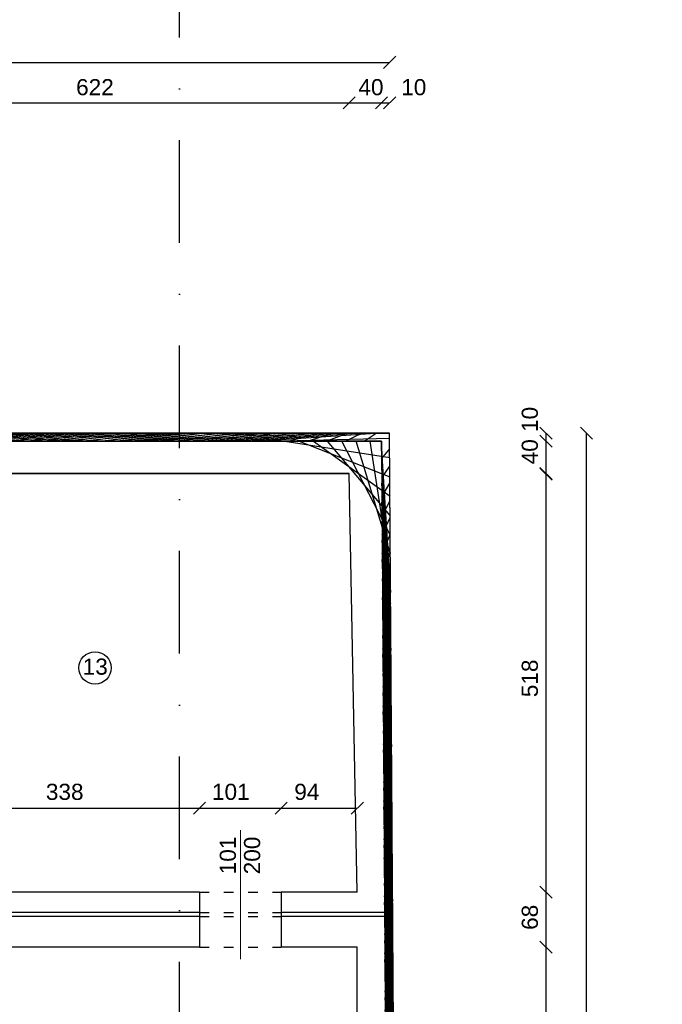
# Model space of a CAD drawing. Header units: millimetres. Extents: x 6814 to 76439, y 4251 to 11598.
# Tile 16 of 30: x 33444 to 34238, y 6493 to 7712. Entities that reach past the tile are written whole.
import ezdxf

# ---------------------------------------------------------------- set-up
doc = ezdxf.new("R2010")
doc.units = ezdxf.units.MM
doc.linetypes.add('ACAD_ISO03W100', pattern=[30, 12, -18])
doc.linetypes.add('DASHDOTX2', pattern=[50.8, 25.4, -12.7, 0, -12.7])
doc.layers.add('R-TAB', color=1, linetype='Continuous')
doc.styles.get("Standard").update_dxf_attribs({"font": 'arial.ttf'})
doc.dimstyles.new('ISO-25', dxfattribs={"dimtxt": 2.5, "dimasz": 2.5, "dimexe": 1.25, "dimexo": 0.625, "dimtad": 1, "dimtxsty": 'Standard', "dimcen": 2.5, "dimadec": 0, "dimazin": 0, "dimtfac": 1, "dimtmove": 0, "dimatfit": 3, "dimfxl": 1, "dimarcsym": 0})

# ---------------------------------------------------------------- blocks, each defined once
blk = doc.blocks.new('_Oblique')
at = {"color": 0, "linetype": 'ByBlock', "lineweight": -2}
blk.add_line((-0.5, -0.5), (0.5, 0.5), dxfattribs=at)
blk = doc.blocks.new('*D213')
at = {"color": 0, "lineweight": -2, "transparency": 16777216}
blk.add_line((33228.97398410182, 7608.786841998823), (33850.97398410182, 7608.786841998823), dxfattribs=at)
at = {"layer": 'Defpoints', "color": 0, "transparency": 16777216}
for p in [(33850.97398410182, 7608.786841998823), (33228.97398410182, 7190.132677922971), (33850.97398410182, 7150.132677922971)]:
    blk.add_point(p, dxfattribs=at)
at = {"color": 0, "lineweight": -2, "transparency": 16777216, "xscale": 15, "yscale": 15, "zscale": 15, "rotation": 180}
blk.add_blockref('_Oblique', (33228.97398410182, 7608.786841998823), dxfattribs=at)
at = {"color": 0, "lineweight": -2, "transparency": 16777216, "xscale": 15, "yscale": 15, "zscale": 15}
blk.add_blockref('_Oblique', (33850.97398410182, 7608.786841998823), dxfattribs=at)
at = {"color": 0, "transparency": 16777216, "insert": (33536.60799227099, 7627.930625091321), "char_height": 20, "attachment_point": 5}
blk.add_mtext('622', dxfattribs=at)
blk = doc.blocks.new('*D214')
at = {"color": 0, "lineweight": -2, "transparency": 16777216}
blk.add_line((33850.97398410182, 7608.786841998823), (33890.97398410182, 7608.786841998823), dxfattribs=at)
at = {"layer": 'Defpoints', "color": 0, "transparency": 16777216}
for p in [(33890.97398410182, 7608.786841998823), (33890.97398410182, 7190.132677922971), (33850.97398410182, 7150.132677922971)]:
    blk.add_point(p, dxfattribs=at)
at = {"color": 0, "lineweight": -2, "transparency": 16777216, "xscale": 15, "yscale": 15, "zscale": 15, "rotation": 180}
blk.add_blockref('_Oblique', (33850.97398410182, 7608.786841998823), dxfattribs=at)
at = {"color": 0, "lineweight": -2, "transparency": 16777216, "xscale": 15, "yscale": 15, "zscale": 15}
blk.add_blockref('_Oblique', (33890.97398410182, 7608.786841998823), dxfattribs=at)
at = {"color": 0, "transparency": 16777216, "insert": (33877.87321124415, 7627.930625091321), "char_height": 20, "attachment_point": 5}
blk.add_mtext('40', dxfattribs=at)
blk = doc.blocks.new('*D215')
at = {"color": 0, "lineweight": -2, "transparency": 16777216}
blk.add_line((32056.97398410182, 7658.786841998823), (33900.98869047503, 7658.786841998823), dxfattribs=at)
at = {"layer": 'Defpoints', "color": 0, "transparency": 16777216}
for p in [(33900.98869047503, 7658.786841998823), (33900.98869047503, 7200.132677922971), (32056.97398410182, 7190.132677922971)]:
    blk.add_point(p, dxfattribs=at)
at = {"color": 0, "lineweight": -2, "transparency": 16777216, "xscale": 15, "yscale": 15, "zscale": 15, "rotation": 180}
blk.add_blockref('_Oblique', (32056.97398410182, 7658.786841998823), dxfattribs=at)
at = {"color": 0, "lineweight": -2, "transparency": 16777216, "xscale": 15, "yscale": 15, "zscale": 15}
blk.add_blockref('_Oblique', (33900.98869047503, 7658.786841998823), dxfattribs=at)
at = {"color": 0, "transparency": 16777216, "insert": (32933.15525827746, 7677.930625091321), "char_height": 20, "attachment_point": 5}
blk.add_mtext('1844', dxfattribs=at)
blk = doc.blocks.new('*D235')
at = {"color": 0, "lineweight": -2, "transparency": 16777216}
blk.add_line((34094.38547478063, 7150.132677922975), (34094.38547478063, 7190.132677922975), dxfattribs=at)
at = {"layer": 'Defpoints', "color": 0, "transparency": 16777216}
for p in [(33890.97398410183, 7190.132677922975), (34094.38547478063, 7190.132677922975), (33850.97398410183, 7150.132677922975)]:
    blk.add_point(p, dxfattribs=at)
at = {"color": 0, "lineweight": -2, "transparency": 16777216, "xscale": 15, "yscale": 15, "zscale": 15}
for p, rotation in [((34094.38547478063, 7190.132677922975), 90), ((34094.38547478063, 7150.132677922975), 270)]:
    blk.add_blockref('_Oblique', p, dxfattribs=dict(at, rotation=rotation))
at = {"color": 0, "transparency": 16777216, "insert": (34074.3954726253, 7177.035022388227), "char_height": 20, "attachment_point": 5, "rotation": 90}
blk.add_mtext('40', dxfattribs=at)
blk = doc.blocks.new('*D236')
at = {"color": 0, "lineweight": -2, "transparency": 16777216}
blk.add_line((34094.38547811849, 6632.132677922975), (34094.38547811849, 7149.36076487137), dxfattribs=at)
at = {"layer": 'Defpoints', "color": 0, "transparency": 16777216}
for p in [(33850.98888573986, 7149.36076487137), (34094.38547811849, 7149.36076487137), (33860.97398410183, 6632.132677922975)]:
    blk.add_point(p, dxfattribs=at)
at = {"color": 0, "lineweight": -2, "transparency": 16777216, "xscale": 15, "yscale": 15, "zscale": 15}
for p, rotation in [((34094.38547811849, 7149.36076487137), 90), ((34094.38547811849, 6632.132677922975), 270)]:
    blk.add_blockref('_Oblique', p, dxfattribs=dict(at, rotation=rotation))
at = {"color": 0, "transparency": 16777216, "insert": (34074.3954726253, 6896.712758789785), "char_height": 20, "attachment_point": 5, "rotation": 90}
blk.add_mtext('518', dxfattribs=at)
blk = doc.blocks.new('*D237')
at = {"color": 0, "lineweight": -2, "transparency": 16777216}
blk.add_line((34094.38548145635, 6564.132678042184), (34094.38548145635, 6632.132677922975), dxfattribs=at)
at = {"layer": 'Defpoints', "color": 0, "transparency": 16777216}
for p in [(33860.97398410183, 6632.132677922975), (34094.38548145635, 6632.132677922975), (33860.97398410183, 6564.132678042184)]:
    blk.add_point(p, dxfattribs=at)
at = {"color": 0, "lineweight": -2, "transparency": 16777216, "xscale": 15, "yscale": 15, "zscale": 15}
for p, rotation in [((34094.38548145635, 6632.132677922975), 90), ((34094.38548145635, 6564.132678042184), 270)]:
    blk.add_blockref('_Oblique', p, dxfattribs=dict(at, rotation=rotation))
at = {"color": 0, "transparency": 16777216, "insert": (34074.39547596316, 6601.109848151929), "char_height": 20, "attachment_point": 5, "rotation": 90}
blk.add_mtext('68', dxfattribs=at)
blk = doc.blocks.new('*D238')
at = {"color": 0, "lineweight": -2, "transparency": 16777216}
blk.add_line((34094.38548336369, 6304.132677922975), (34094.38548336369, 6564.132681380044), dxfattribs=at)
at = {"layer": 'Defpoints', "color": 0, "transparency": 16777216}
for p in [(33860.97398410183, 6564.132681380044), (34094.38548336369, 6564.132681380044), (33860.97398410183, 6304.132677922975)]:
    blk.add_point(p, dxfattribs=at)
at = {"color": 0, "lineweight": -2, "transparency": 16777216, "xscale": 15, "yscale": 15, "zscale": 15}
for p, rotation in [((34094.38548336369, 6564.132681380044), 90), ((34094.38548336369, 6304.132677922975), 270)]:
    blk.add_blockref('_Oblique', p, dxfattribs=dict(at, rotation=rotation))
at = {"color": 0, "transparency": 16777216, "insert": (34074.39547596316, 6438.550391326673), "char_height": 20, "attachment_point": 5, "rotation": 90}
blk.add_mtext('260', dxfattribs=at)
blk = doc.blocks.new('*D242')
at = {"color": 0, "lineweight": -2, "transparency": 16777216}
blk.add_line((34144.38547859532, 5660.132677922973), (34144.38547859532, 7200.132677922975), dxfattribs=at)
at = {"layer": 'Defpoints', "color": 0, "transparency": 16777216}
for p in [(33890.98869047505, 7200.132677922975), (34144.38547859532, 7200.132677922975), (33900.97398410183, 5660.132677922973)]:
    blk.add_point(p, dxfattribs=at)
at = {"color": 0, "lineweight": -2, "transparency": 16777216, "xscale": 15, "yscale": 15, "zscale": 15}
for p, rotation in [((34144.38547859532, 7200.132677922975), 90), ((34144.38547859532, 5660.132677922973), 270)]:
    blk.add_blockref('_Oblique', p, dxfattribs=dict(at, rotation=rotation))
at = {"color": 0, "transparency": 16777216, "insert": (34124.3954726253, 6426.636289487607), "char_height": 20, "attachment_point": 5, "rotation": 90}
blk.add_mtext('1540', dxfattribs=at)
blk = doc.blocks.new('*D275')
at = {"color": 0, "lineweight": -2, "transparency": 16777216}
blk.add_line((33766.97398410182, 6736.211668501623), (33860.97398410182, 6736.211668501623), dxfattribs=at)
at = {"layer": 'Defpoints', "color": 0, "transparency": 16777216}
for p in [(33860.97398410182, 6736.211668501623), (33766.97398410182, 6632.132677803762), (33860.97398410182, 6632.132677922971)]:
    blk.add_point(p, dxfattribs=at)
at = {"color": 0, "lineweight": -2, "transparency": 16777216, "xscale": 15, "yscale": 15, "zscale": 15, "rotation": 180}
blk.add_blockref('_Oblique', (33766.97398410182, 6736.211668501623), dxfattribs=at)
at = {"color": 0, "lineweight": -2, "transparency": 16777216, "xscale": 15, "yscale": 15, "zscale": 15}
blk.add_blockref('_Oblique', (33860.97398410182, 6736.211668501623), dxfattribs=at)
at = {"color": 0, "transparency": 16777216, "insert": (33798.59621320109, 6756.201667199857), "char_height": 20, "attachment_point": 5}
blk.add_mtext('94', dxfattribs=at)
blk = doc.blocks.new('*D276')
at = {"color": 0, "lineweight": -2, "transparency": 16777216}
blk.add_line((33665.97398410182, 6736.211668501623), (33766.97398410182, 6736.211668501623), dxfattribs=at)
at = {"layer": 'Defpoints', "color": 0, "transparency": 16777216}
for p in [(33766.97398410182, 6736.211668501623), (33665.97398410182, 6632.132677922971), (33766.97398410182, 6632.132677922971)]:
    blk.add_point(p, dxfattribs=at)
at = {"color": 0, "lineweight": -2, "transparency": 16777216, "xscale": 15, "yscale": 15, "zscale": 15, "rotation": 180}
blk.add_blockref('_Oblique', (33665.97398410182, 6736.211668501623), dxfattribs=at)
at = {"color": 0, "lineweight": -2, "transparency": 16777216, "xscale": 15, "yscale": 15, "zscale": 15}
blk.add_blockref('_Oblique', (33766.97398410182, 6736.211668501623), dxfattribs=at)
at = {"color": 0, "transparency": 16777216, "insert": (33704.59621320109, 6756.201667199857), "char_height": 20, "attachment_point": 5}
blk.add_mtext('101', dxfattribs=at)
blk = doc.blocks.new('*D277')
at = {"color": 0, "lineweight": -2, "transparency": 16777216}
blk.add_line((33327.97398410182, 6736.211668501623), (33665.97398410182, 6736.211668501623), dxfattribs=at)
at = {"layer": 'Defpoints', "color": 0, "transparency": 16777216}
for p in [(33665.97398410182, 6736.211668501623), (33327.97398410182, 6632.132677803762), (33665.97398410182, 6632.132677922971)]:
    blk.add_point(p, dxfattribs=at)
at = {"color": 0, "lineweight": -2, "transparency": 16777216, "xscale": 15, "yscale": 15, "zscale": 15, "rotation": 180}
blk.add_blockref('_Oblique', (33327.97398410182, 6736.211668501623), dxfattribs=at)
at = {"color": 0, "lineweight": -2, "transparency": 16777216, "xscale": 15, "yscale": 15, "zscale": 15}
blk.add_blockref('_Oblique', (33665.97398410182, 6736.211668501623), dxfattribs=at)
at = {"color": 0, "transparency": 16777216, "insert": (33499.24173961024, 6756.201667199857), "char_height": 20, "attachment_point": 5}
blk.add_mtext('338', dxfattribs=at)
blk = doc.blocks.new('*D318')
at = {"color": 0, "lineweight": -2, "transparency": 16777216}
blk.add_line((34094.38547621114, 7190.132677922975), (34094.38547621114, 7200.132677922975), dxfattribs=at)
at = {"layer": 'Defpoints', "color": 0, "transparency": 16777216}
for p in [(33900.98869047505, 7200.132677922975), (34094.38547621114, 7200.132677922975), (33850.97398410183, 7190.132677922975)]:
    blk.add_point(p, dxfattribs=at)
at = {"color": 0, "lineweight": -2, "transparency": 16777216, "xscale": 15, "yscale": 15, "zscale": 15}
for p, rotation in [((34094.38547621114, 7200.132677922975), 90), ((34094.38547621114, 7190.132677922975), 270)]:
    blk.add_blockref('_Oblique', p, dxfattribs=dict(at, rotation=rotation))
at = {"color": 0, "transparency": 16777216, "insert": (34074.3954726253, 7217.035022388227), "char_height": 20, "attachment_point": 5, "rotation": 90}
blk.add_mtext('10', dxfattribs=at)
blk = doc.blocks.new('*D319')
at = {"color": 0, "lineweight": -2, "transparency": 16777216}
blk.add_line((33890.97398410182, 7608.786841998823), (33900.98869047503, 7608.786841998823), dxfattribs=at)
at = {"layer": 'Defpoints', "color": 0, "transparency": 16777216}
for p in [(33900.98869047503, 7608.786841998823), (33900.98869047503, 7200.132677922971), (33890.97398410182, 7190.132677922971)]:
    blk.add_point(p, dxfattribs=at)
at = {"color": 0, "lineweight": -2, "transparency": 16777216, "xscale": 15, "yscale": 15, "zscale": 15, "rotation": 180}
blk.add_blockref('_Oblique', (33890.97398410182, 7608.786841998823), dxfattribs=at)
at = {"color": 0, "lineweight": -2, "transparency": 16777216, "xscale": 15, "yscale": 15, "zscale": 15}
blk.add_blockref('_Oblique', (33900.98869047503, 7608.786841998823), dxfattribs=at)
at = {"color": 0, "transparency": 16777216, "insert": (33930.81564555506, 7627.930625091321), "char_height": 20, "attachment_point": 5}
blk.add_mtext('10', dxfattribs=at)

msp = doc.modelspace()

# ---------------------------------------------------------------- hatches: boundary and pattern name
h = msp.add_hatch()
h.set_pattern_fill('ANSI37', color=256, scale=5)
h.set_pattern_definition([(45, (-1177824529.633136, -935732770.1530455), (-11.22532015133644, 11.22532015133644), []), (135, (-1177824529.633136, -935732770.1530455), (-11.22532015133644, -11.22532015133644), [])])
h.paths.add_polyline_path([(33900.98869047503, 7200.132677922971), (33323.97398410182, 7200.132677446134), (33323.97398410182, 7190.132677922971), (33890.97398410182, 7190.132677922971), (33900.97398410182, 5670.132677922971), (33860.97398410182, 5670.132677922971), (33860.97398410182, 5660.132677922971), (33910.97188220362, 5660.456862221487)])

# ---------------------------------------------------------------- linework, layer by layer
at = {"linetype": 'DASHDOTX2', "lineweight": 30, "ltscale": 5}
msp.add_line((33641.02333627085, 5910.916699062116), (33641.02333627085, 7932.809998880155), dxfattribs=at)
at = {"lineweight": 30}
for p, q in [((33323.97398410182, 7200.132677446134), (33900.98869047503, 7200.132677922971)), ((33910.97398410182, 5660.132677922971), (33900.98869047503, 7200.132677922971)), ((33890.97398410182, 7190.132677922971), (33323.97398410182, 7190.132677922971)), ((33900.97398410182, 6607.132677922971), (33890.97398410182, 7190.132677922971)), ((33850.97398410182, 7150.132677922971), (33323.97398410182, 7150.132677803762)), ((33860.97398410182, 6632.132677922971), (33850.97398410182, 7150.132677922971)), ((33665.97398410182, 6632.132677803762), (33327.97398410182, 6632.132677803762)), ((33665.97398410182, 6632.132677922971), (33665.97398410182, 6564.132677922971)), ((33860.97398410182, 6632.132677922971), (33766.97398410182, 6632.132677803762)), ((33766.97398410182, 6632.132677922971), (33766.97398410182, 6564.132677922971)), ((33665.97398410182, 6607.132677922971), (33327.97398410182, 6607.132677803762)), ((33665.97398410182, 6602.132677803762), (33327.97398410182, 6602.132677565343)), ((33900.97398410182, 6607.132677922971), (33766.97398410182, 6607.132677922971)), ((33900.97398410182, 6602.132677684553), (33766.97398410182, 6602.132677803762)), ((33900.97398410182, 5670.132677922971), (33900.97398410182, 6602.132677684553)), ((33665.97398410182, 6564.132677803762), (33327.97398410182, 6564.132677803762)), ((33860.97398410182, 6564.132677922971), (33766.97398410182, 6564.132677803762)), ((33860.97398410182, 6304.132677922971), (33860.97398410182, 6564.13267804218))]:
    msp.add_line(p, q, dxfattribs=at)
for p, q in [((33323.97398410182, 7190.132677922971), (33890.97398410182, 7190.132677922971)), ((33890.97398410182, 7190.132677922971), (33900.97398410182, 6607.132677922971)), ((33323.97398410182, 7150.132677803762), (33850.97398410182, 7150.132677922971)), ((33860.97398410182, 6632.132677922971), (33766.97398410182, 6632.132677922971)), ((33900.97398410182, 6602.132677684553), (33900.97398410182, 6607.132677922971))]:
    msp.add_line(p, q)
at = {"lineweight": 20}
msp.add_line((33716.47398410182, 6708.902991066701), (33716.47398410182, 6549.522307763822), dxfattribs=at)
at = {"linetype": 'ACAD_ISO03W100', "lineweight": 30}
for p, q in [((33665.97398410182, 6632.132677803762), (33766.97398410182, 6632.132677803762)), ((33665.97398410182, 6607.132677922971), (33766.97398410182, 6607.132677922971)), ((33665.97398410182, 6602.132677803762), (33766.97398410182, 6602.132677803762)), ((33665.97398410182, 6564.132677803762), (33766.97398410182, 6564.132677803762))]:
    msp.add_line(p, q, dxfattribs=at)
msp.add_lwpolyline([(33323.97398410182, 7200.132677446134), (33323.97398410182, 7190.132677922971), (33890.97398410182, 7190.132677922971), (33900.97398410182, 5670.132677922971), (33860.97398410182, 5670.132677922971), (33860.97398410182, 5660.132677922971), (33910.97188220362, 5660.456862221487), (33900.98869047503, 7200.132677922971), (33323.97398410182, 7200.132677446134), (33323.97398410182, 7190.132677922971)])
msp.add_circle((33536.72129783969, 6909.638682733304), 20)

# ---------------------------------------------------------------- texts
at = {"attachment_point": 1}
for s, width, insert, char_height in [('\\pi170.25906;ISTNIEJĄCE WEJŚCIE', 600.8919314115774, (31180.7734869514, 7636.057128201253), 18), ('\\pi170.25906;ISTNIEJĄCE WEJŚCIE', 600.8919314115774, (31573.7734869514, 7636.057128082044), 18), ('\\pi170.25906;ISTNIEJĄCE WEJŚCIE', 600.8919314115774, (32987.37012467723, 7406.789688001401), 18), ('13', 68.36028754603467, (33521.46276507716, 6921.26257599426), 20)]:
    msp.add_mtext_dynamic_manual_height_columns(s, width=width, gutter_width=12.5, heights=[0], dxfattribs=dict(at, insert=insert, char_height=char_height))
at = {"lineweight": 20, "char_height": 20, "attachment_point": 1, "rotation": 90}
for s, insert in [('\\pt0;101', (33690.87540469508, 6654.314089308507)), ('\\pt20;200', (33720.88486633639, 6654.314089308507))]:
    msp.add_mtext_dynamic_manual_height_columns(s, width=37.211574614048, gutter_width=12.5, heights=[0], dxfattribs=dict(at, insert=insert))
at = {"layer": 'R-TAB', "color": 0, "ltscale": 24, "insert": (15544.92325592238, 7273.176980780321), "char_height": 30, "width": 2065.84350681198, "attachment_point": 1}
msp.add_mtext('\\pi772.57046;ELEWACJA POŁUDNIOWA', dxfattribs=at)

# ---------------------------------------------------------------- dimensions: what is measured, and where the dimension line sits
for base, p1, p2, override, picture, middle in [((33900.98869047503, 7658.786841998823), (32056.97398410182, 7190.132677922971), (33900.98869047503, 7200.132677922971), {"dimtxt": 20, "dimasz": 15, "dimdec": 0, "dimblk1": 'Oblique', "dimblk2": 'Oblique', "dimsah": 1, "dimse1": 1, "dimse2": 1, "dimtmove": 2}, '*D215', (32933.15525827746, 7677.930625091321)), ((33850.97398410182, 7608.786841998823), (33228.97398410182, 7190.132677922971), (33850.97398410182, 7150.132677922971), {"dimtxt": 20, "dimasz": 15, "dimblk1": 'Oblique', "dimblk2": 'Oblique', "dimsah": 1, "dimse1": 1, "dimse2": 1, "dimtmove": 2}, '*D213', (33536.60799227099, 7627.930625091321)), ((33890.97398410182, 7608.786841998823), (33850.97398410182, 7150.132677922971), (33890.97398410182, 7190.132677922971), {"dimtxt": 20, "dimasz": 15, "dimblk1": 'Oblique', "dimblk2": 'Oblique', "dimsah": 1, "dimse1": 1, "dimse2": 1, "dimtmove": 2}, '*D214', (33877.87321124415, 7627.930625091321)), ((33900.98869047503, 7608.786841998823), (33890.97398410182, 7190.132677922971), (33900.98869047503, 7200.132677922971), {"dimtxt": 20, "dimasz": 15, "dimdec": 0, "dimblk1": 'Oblique', "dimblk2": 'Oblique', "dimsah": 1, "dimse1": 1, "dimse2": 1, "dimtmove": 2}, '*D319', (33930.81564555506, 7627.930625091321)), ((33665.97398410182, 6736.211668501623), (33327.97398410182, 6632.132677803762), (33665.97398410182, 6632.132677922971), {"dimtxt": 20, "dimasz": 15, "dimblk1": 'Oblique', "dimblk2": 'Oblique', "dimsah": 1, "dimse1": 1, "dimse2": 1, "dimtmove": 2}, '*D277', (33499.24173961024, 6756.201667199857)), ((33766.97398410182, 6736.211668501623), (33665.97398410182, 6632.132677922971), (33766.97398410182, 6632.132677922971), {"dimtxt": 20, "dimasz": 15, "dimblk1": 'Oblique', "dimblk2": 'Oblique', "dimsah": 1, "dimse1": 1, "dimse2": 1, "dimtmove": 2}, '*D276', (33704.59621320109, 6756.201667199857)), ((33860.97398410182, 6736.211668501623), (33766.97398410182, 6632.132677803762), (33860.97398410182, 6632.132677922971), {"dimtxt": 20, "dimasz": 15, "dimblk1": 'Oblique', "dimblk2": 'Oblique', "dimsah": 1, "dimse1": 1, "dimse2": 1, "dimtmove": 2}, '*D275', (33798.59621320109, 6756.201667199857))]:
    dim = msp.add_linear_dim(base=base, p1=p1, p2=p2, dimstyle='ISO-25', override=override)
    dim.commit()
    dim.dimension.update_dxf_attribs({"geometry": picture, "text_midpoint": middle, "dimtype": 160})
for base, p1, p2, picture, middle in [((34094.38547621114, 7200.132677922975), (33850.97398410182, 7190.132677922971), (33900.98869047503, 7200.132677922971), '*D318', (34074.3954726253, 7217.035022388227)), ((34144.38547859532, 7200.132677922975), (33900.97398410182, 5660.132677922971), (33890.98869047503, 7200.132677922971), '*D242', (34124.3954726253, 6426.636289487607)), ((34094.38547478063, 7190.132677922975), (33850.97398410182, 7150.132677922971), (33890.97398410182, 7190.132677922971), '*D235', (34074.3954726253, 7177.035022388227)), ((34094.38548145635, 6632.132677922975), (33860.97398410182, 6564.13267804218), (33860.97398410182, 6632.132677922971), '*D237', (34074.39547596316, 6601.109848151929)), ((34094.38548336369, 6564.132681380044), (33860.97398410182, 6304.132677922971), (33860.97398410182, 6564.132681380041), '*D238', (34074.39547596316, 6438.550391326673))]:
    dim = msp.add_linear_dim(base=base, p1=p1, p2=p2, angle=90, dimstyle='ISO-25', override={"dimtxt": 20, "dimasz": 15, "dimblk1": 'Oblique', "dimblk2": 'Oblique', "dimsah": 1, "dimse1": 1, "dimse2": 1, "dimtmove": 2})
    dim.commit()
    dim.dimension.update_dxf_attribs({"geometry": picture, "text_midpoint": middle, "dimtype": 160})
dim = msp.add_linear_dim(base=(34094.38547811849, 7149.36076487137), p1=(33860.97398410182, 6632.132677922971), p2=(33850.98888573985, 7149.360764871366), angle=90, text='518', dimstyle='ISO-25', override={"dimtxt": 20, "dimasz": 15, "dimblk1": 'Oblique', "dimblk2": 'Oblique', "dimsah": 1, "dimse1": 1, "dimse2": 1, "dimtmove": 2})
dim.commit()
dim.dimension.update_dxf_attribs({"geometry": '*D236', "text_midpoint": (34074.3954726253, 6896.712758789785), "dimtype": 160})

doc.saveas('drawing.dxf')
